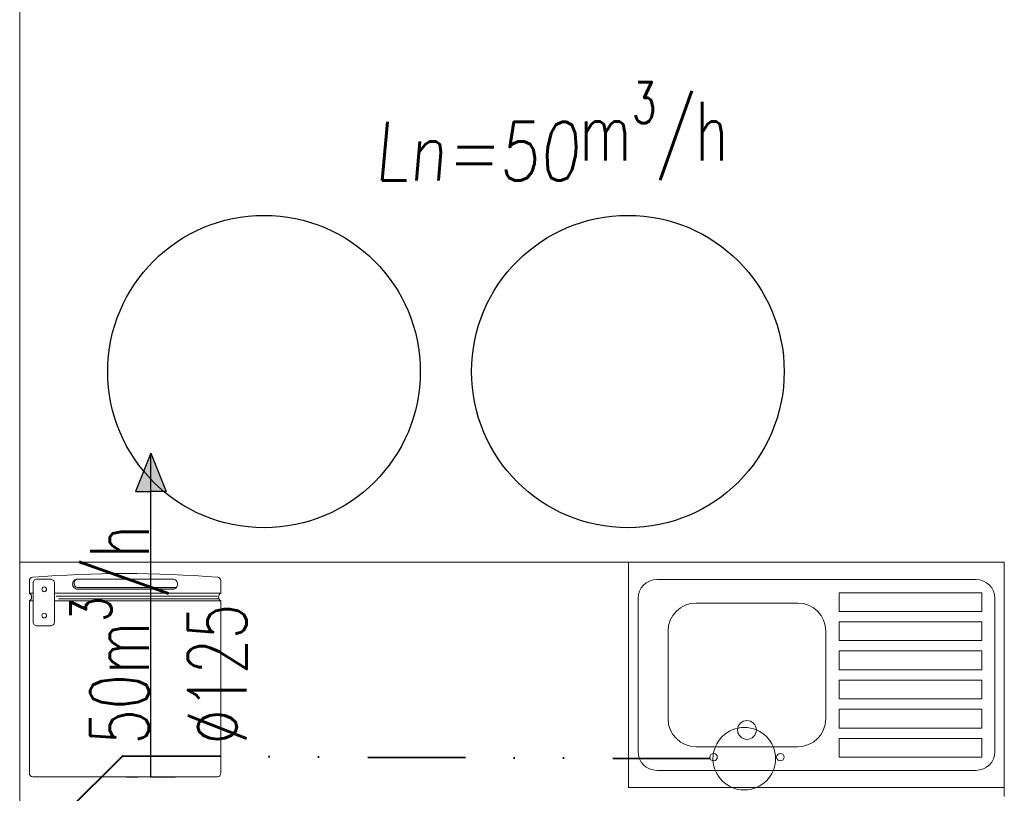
# Model space of a CAD drawing. Header units: millimetres. Extents: x -6513 to 30474, y -6915 to 65597.
# Tile 101 of 256: x 6395 to 6647, y 6804 to 7002. Entities that reach past the tile are written whole.
import ezdxf

# ---------------------------------------------------------------- set-up
doc = ezdxf.new("R2010")
doc.units = ezdxf.units.MM
doc.linetypes.add('DASHED', pattern=[19.05, 12.7, -6.35])
doc.linetypes.add('DIVIDE', pattern=[1.25, 0.5, -0.25, 0, -0.25, 0, -0.25])
for name, color, linetype, lineweight in [('A_meble', 8, 'Continuous', 0), ('A_widok', 8, 'Continuous', 13), ('CH-KS-WEWN-PION-NR', 8, 'Continuous', 25), ('CH-KS-WEWN-PODEJŚCIA', 8, 'Continuous', 20), ('CH-KS-WEWN-PRZEWÓD-NAD-POSADZKĄ-WENTYLACJA', 8, 'DIVIDE', 40), ('CH-W-WEWN-INOX-PION-NR', 8, 'Continuous', 25), ('cieńkie', 8, 'Continuous', 9), ('DB-WM-nawiew-opis', 8, 'Continuous', 25), ('DB-WM-nawiew-opis-odnośnik', 8, 'Continuous', 30), ('DB_WM_nawiew', 8, 'Continuous', 30), ('sanitarne ARCHWIG', 8, 'Continuous', 9)]:
    doc.layers.add(name, color=color, linetype=linetype, lineweight=lineweight)
doc.layers.add('DB_WM_nawiew-opis', color=8, linetype='Continuous')
doc.styles.add('ROMANSS', font='romans.shx', dxfattribs={"width": 0.8, "oblique": 5})
doc.styles.get("Standard").update_dxf_attribs({"font": 'txt.shx', "width": 0.9})

# ---------------------------------------------------------------- blocks, each defined once
blk = doc.blocks.new('A$C2355049C')
at = {"layer": 'DB-WM-nawiew-opis-odnośnik'}
h = blk.add_hatch(color=256, dxfattribs=at)
h.paths.add_polyline_path([(0, -9.82), (3.94, -9.82), (0, 0)])
h.paths.add_polyline_path([(0, 0), (-3.94, -9.82), (0, -9.82)])
at = {"layer": 'DB-WM-nawiew-opis-odnośnik', "flags": 128}
for points in [[(0, 0), (-3.94, -9.82), (0, -9.82)], [(0, -82.94), (0, 0)], [(0, 0), (3.94, -9.82), (0, -9.82)]]:
    blk.add_lwpolyline(points, dxfattribs=at)

msp = doc.modelspace()

# ---------------------------------------------------------------- hatches: boundary and pattern name
at = {"layer": 'cieńkie'}
msp.add_hatch(color=256, dxfattribs=at).paths.add_polyline_path([(6409.274, 6856.161, -0.7495335), (6409.386, 6858.341, 0.4163058), (6408.095, 6857.059, 0.4142136), (6409.377, 6855.777), (6433.693, 6855.777, 0.2012007), (6434.607, 6856.161)])
msp.add_hatch(color=256, dxfattribs=at).paths.add_polyline_path([(6409.274, 6856.161, -0.7495335), (6409.386, 6858.341, 0.4163058), (6408.095, 6857.059, 0.4142136), (6409.377, 6855.777), (6433.693, 6855.777, 0.2012007), (6434.607, 6856.161)])

# ---------------------------------------------------------------- linework, layer by layer
at = {"layer": 'A_meble'}
msp.add_line((6646.554, 6862.652), (6394.554, 6862.652), dxfattribs=at)
at = {"layer": 'A_widok', "ltscale": 5}
msp.add_line((6394.554, 6550.652), (6394.554, 7176.652), dxfattribs=at)
at = {"layer": 'CH-KS-WEWN-PION-NR', "extrusion": (-1.29885e-05, -7.54363e-06, 1)}
msp.add_circle((6457.089, 6911.486, -0.136), 40, dxfattribs=at)
at = {"layer": 'CH-KS-WEWN-PODEJŚCIA', "ltscale": 10, "extrusion": (-1.29885e-05, -7.54363e-06, 1)}
msp.add_circle((6579.996, 6812.353, -0.137), 8, dxfattribs=at)
at = {"layer": 'CH-KS-WEWN-PRZEWÓD-NAD-POSADZKĄ-WENTYLACJA', "ltscale": 50}
for q in [(6405.938, 6798.159), (6571.996, 6812.39)]:
    msp.add_line((6420.938, 6813.089), q, dxfattribs=at)
at = {"layer": 'CH-W-WEWN-INOX-PION-NR', "ltscale": 10, "extrusion": (-1.29885e-05, -7.54363e-06, 1)}
msp.add_circle((6550.207, 6911.486, -0.137), 40, dxfattribs=at)
at = {"layer": 'cieńkie'}
for p, q in [((6397.035, 6857.955), (6397.035, 6854.756)), ((6397.035, 6857.955), (6397.035, 6854.756)), ((6446.035, 6854.756), (6446.035, 6857.955)), ((6446.035, 6854.756), (6446.035, 6857.955)), ((6397.966, 6854.756), (6397.035, 6854.756)), ((6397.966, 6854.756), (6397.035, 6854.756)), ((6446.035, 6854.756), (6403.466, 6854.756)), ((6446.035, 6854.756), (6403.466, 6854.756)), ((6397.035, 6852.756), (6397.035, 6808.624)), ((6397.966, 6852.756), (6397.035, 6852.756)), ((6397.035, 6852.756), (6397.035, 6808.624)), ((6397.966, 6852.756), (6397.035, 6852.756)), ((6446.035, 6852.756), (6403.466, 6852.756)), ((6446.035, 6852.756), (6403.466, 6852.756)), ((6445.145, 6854.022), (6403.887, 6854.022)), ((6445.145, 6854.022), (6403.887, 6854.022)), ((6445.464, 6853.32), (6404.462, 6853.32)), ((6445.464, 6853.32), (6404.462, 6853.32)), ((6446.035, 6808.624), (6446.035, 6852.756)), ((6446.035, 6808.624), (6446.035, 6852.756)), ((6397.903, 6807.756), (6445.167, 6807.756)), ((6397.903, 6807.756), (6445.167, 6807.756))]:
    msp.add_line(p, q, dxfattribs=at)
for points in [[(6402.4, 6858.362), (6399.032, 6858.362, 0.4142136), (6397.966, 6857.296), (6397.966, 6847.428, 0.4142136), (6399.032, 6846.362), (6402.4, 6846.362, 0.4142136), (6403.466, 6847.428), (6403.466, 6857.296, 0.4142136)], [(6402.4, 6858.362), (6399.032, 6858.362, 0.4142136), (6397.966, 6857.296), (6397.966, 6847.428, 0.4142136), (6399.032, 6846.362), (6402.4, 6846.362, 0.4142136), (6403.466, 6847.428), (6403.466, 6857.296, 0.4142136)], [(6433.693, 6855.777), (6409.377, 6855.777, -0.4142136), (6408.095, 6857.059), (6408.095, 6857.059, -0.4142136), (6409.377, 6858.341), (6433.693, 6858.341, -0.4142136), (6434.975, 6857.059), (6434.975, 6857.059, -0.4142136)], [(6433.693, 6855.777), (6409.377, 6855.777, -0.4142136), (6408.095, 6857.059), (6408.095, 6857.059, -0.4142136), (6409.377, 6858.341), (6433.693, 6858.341, -0.4142136), (6434.975, 6857.059), (6434.975, 6857.059, -0.4142136)]]:
    msp.add_lwpolyline(points, format="xyb", close=True, dxfattribs=at)
msp.add_lwpolyline([(6434.607, 6856.161), (6409.274, 6856.161, -0.749582), (6409.386, 6858.341)], format="xyb", dxfattribs=at)
msp.add_lwpolyline([(6434.607, 6856.161), (6409.274, 6856.161, -0.749582), (6409.386, 6858.341)], format="xyb", dxfattribs=at)
for centre in [(6400.824, 6855.727), (6400.824, 6855.727), (6400.824, 6848.997), (6400.824, 6848.997)]:
    msp.add_circle(centre, 0.6, dxfattribs=at)
for centre, radius, start, end in [((6421.535, 6559.131), 300.625, 85.47829, 94.52171), ((6421.535, 6559.131), 300.625, 85.47829, 94.52171), ((6397.903, 6857.955), 0.868, 94.52171, 180), ((6397.903, 6857.955), 0.868, 94.52171, 180), ((6445.167, 6857.955), 0.868, 0, 85.47829), ((6445.167, 6857.955), 0.868, 0, 85.47829), ((6396.443, 6853.756), 1.162, 300.60596, 59.39404), ((6396.443, 6853.756), 1.162, 300.60596, 59.39404), ((6446.626, 6853.756), 1.162, 120.60596, 239.39404), ((6446.626, 6853.756), 1.162, 120.60596, 239.39404), ((6397.903, 6808.624), 0.868, 180, 270), ((6397.903, 6808.624), 0.868, 180, 270), ((6445.167, 6808.624), 0.868, 270, 0), ((6445.167, 6808.624), 0.868, 270, 0)]:
    msp.add_arc(centre, radius, start, end, dxfattribs=at)
at = {"layer": 'DB_WM_nawiew', "linetype": 'DASHED', "ltscale": 0.5}
msp.add_lwpolyline([(6434.393, 6807.647), (6421.893, 6807.647)], dxfattribs=at)
at = {"layer": 'sanitarne ARCHWIG'}
for p, q in [((6550.406, 6862.652), (6646.554, 6862.652)), ((6550.406, 6804.963), (6550.406, 6862.652)), ((6646.554, 6802.652), (6646.554, 6862.652)), ((6646.554, 6804.963), (6646.554, 6862.652)), ((6557.617, 6858.229), (6639.343, 6858.229)), ((6604.249, 6854.864), (6640.785, 6854.864)), ((6604.249, 6850.056), (6604.249, 6854.864)), ((6640.785, 6850.056), (6640.785, 6854.864)), ((6552.81, 6814.193), (6552.81, 6853.421)), ((6567.713, 6852.22), (6593.673, 6852.22)), ((6644.15, 6814.193), (6644.15, 6853.421)), ((6604.249, 6850.056), (6640.785, 6850.056)), ((6604.249, 6847.403), (6640.785, 6847.403)), ((6604.249, 6842.595), (6604.249, 6847.403)), ((6640.785, 6842.595), (6640.785, 6847.403)), ((6560.502, 6822.606), (6560.502, 6845.008)), ((6600.884, 6822.606), (6600.884, 6845.008)), ((6604.249, 6842.595), (6640.785, 6842.595)), ((6604.249, 6839.942), (6640.785, 6839.942)), ((6604.249, 6835.134), (6604.249, 6839.942)), ((6640.785, 6835.134), (6640.785, 6839.942)), ((6604.249, 6835.134), (6640.785, 6835.134)), ((6604.249, 6832.481), (6640.785, 6832.481)), ((6604.249, 6827.673), (6604.249, 6832.481)), ((6640.785, 6827.673), (6640.785, 6832.481)), ((6604.249, 6827.673), (6640.785, 6827.673)), ((6604.249, 6825.019), (6640.785, 6825.019)), ((6604.249, 6820.212), (6604.249, 6825.019)), ((6640.785, 6820.212), (6640.785, 6825.019)), ((6604.249, 6820.212), (6640.785, 6820.212)), ((6604.249, 6817.558), (6640.785, 6817.558)), ((6604.249, 6812.751), (6604.249, 6817.558)), ((6640.785, 6812.751), (6640.785, 6817.558)), ((6567.713, 6815.395), (6593.673, 6815.395)), ((6604.249, 6812.751), (6640.785, 6812.751)), ((6557.617, 6809.386), (6639.343, 6809.386)), ((6550.406, 6804.963), (6646.554, 6804.963))]:
    msp.add_line(p, q, dxfattribs=at)
for centre, radius in [((6580.693, 6819.722), 2.404), ((6572.136, 6812.751), 0.961), ((6589.25, 6812.751), 0.961)]:
    msp.add_circle(centre, radius, dxfattribs=at)
for centre, radius, start, end in [((6557.617, 6853.421), 4.807, 90, 180), ((6639.343, 6853.421), 4.807, 0, 90), ((6567.713, 6845.008), 7.211, 90, 180), ((6593.673, 6845.008), 7.211, 0, 90), ((6567.713, 6822.606), 7.211, 180, 270), ((6593.673, 6822.606), 7.211, 270, 0), ((6557.617, 6814.193), 4.807, 180, 270), ((6639.343, 6814.193), 4.807, 270, 0)]:
    msp.add_arc(centre, radius, start, end, dxfattribs=at)

# ---------------------------------------------------------------- block references
at = {"layer": 'DB_WM_nawiew', "xscale": -1}
msp.add_blockref('A$C2355049C', (6428.143, 6890.583), dxfattribs=at)

# ---------------------------------------------------------------- texts
at = {"layer": 'DB-WM-nawiew-opis', "insert": (6407.523, 6815.999), "char_height": 15, "width": 37.14159, "attachment_point": 1, "rotation": 90}
msp.add_mtext('\\A1;{\\Fsimplex|c238;\\W0.7;50m\\H0.7x;\\S3^ ;\\H1.4286x;/h\\P%%C125}', dxfattribs=at)
at = {"layer": 'DB_WM_nawiew-opis', "insert": (6485.287, 6985.607), "char_height": 15, "width": 191.2715, "attachment_point": 1, "style": 'ROMANSS'}
msp.add_mtext('{\\Fsimplex|c238;Ln=50\\A1;\\Q0;\\W0.7;m\\H0.7x;\\S3^ ;\\H1.4286x;/h}', dxfattribs=at)

doc.saveas('drawing.dxf')
